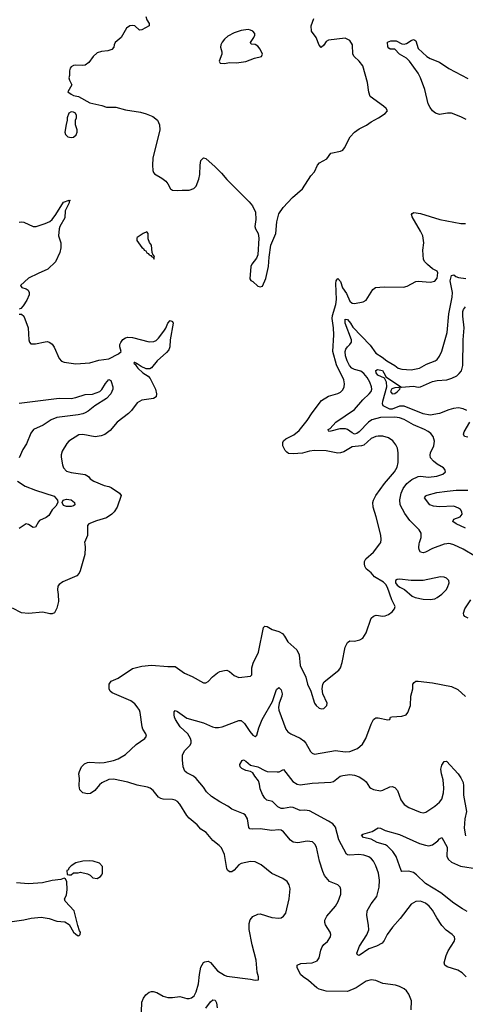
# Model space of a CAD drawing. Header units: inches. Extents: x 1173000 to 1307049, y 522583 to 678455.
# Tile 157 of 256: x 1252535 to 1256308, y 556097 to 564442. Entities that reach past the tile are written whole.
import ezdxf

# ---------------------------------------------------------------- set-up
doc = ezdxf.new("R2010")
doc.units = ezdxf.units.IN
doc.header["$MEASUREMENT"] = 0
doc.layers.add('B2555', color=7, linetype='Continuous')
doc.layers.add('B2556', color=7, linetype='Continuous')

msp = doc.modelspace()

# ---------------------------------------------------------------- linework, layer by layer
at = {"layer": 'B2555', "color": 5}
for points, elevation in [([(1253086.3, 560000), (1253090.5, 559970), (1253085.5, 559910), (1253047.7, 559770), (1253039.1, 559750), (1253018.8, 559730), (1252901.4, 559678.6), (1252870, 559655.1), (1252859, 559641), (1252853.7, 559610), (1252861.5, 559570), (1252862.4, 559510), (1252850, 559454), (1252830, 559416), (1252810, 559407.3), (1252790, 559407.8), (1252730, 559421.7), (1252610, 559409.7), (1252550, 559416.4), (1252473.7, 559453.7)], 880), ([(1253566.5, 556033.5), (1253570, 556115.5), (1253582.8, 556150), (1253602.8, 556177.2), (1253630, 556199.7), (1253650, 556206.4), (1253665.5, 556205.5), (1253695.9, 556195.9), (1253750, 556165.5), (1253790, 556156.1), (1253830, 556155.3), (1253890, 556164.2), (1253950, 556146.7), (1253970, 556146.4), (1253990, 556152.7), (1254011.6, 556170), (1254030, 556204), (1254049.8, 556270), (1254056.8, 556350), (1254068.2, 556411.8), (1254089.8, 556450.2), (1254102.3, 556457.7), (1254130, 556463.8), (1254150, 556452.7), (1254210, 556382), (1254270, 556343.1), (1254290, 556336.5), (1254490.4, 556310.4), (1254530, 556300.7), (1254556, 556304), (1254558, 556330), (1254547, 556370), (1254536.3, 556470), (1254502.4, 556602.4), (1254478.9, 556730), (1254477.6, 556782.4), (1254486, 556814), (1254510, 556842.8), (1254550, 556861), (1254570, 556862.8), (1254670, 556832.7), (1254730, 556826), (1254750, 556830.6), (1254770, 556844.9), (1254789.5, 556870.5), (1254817, 556990), (1254824.1, 557075.9), (1254818, 557110), (1254798.6, 557138.6), (1254763.3, 557163.3), (1254670, 557205.1), (1254579.1, 557279.1), (1254530, 557304.5), (1254490, 557307), (1254410, 557292), (1254390, 557279.3), (1254350, 557233.2), (1254330, 557221.2), (1254310, 557219), (1254295.1, 557235.1), (1254290, 557248), (1254267.7, 557367.7), (1254243.1, 557423.1), (1254223.6, 557443.6), (1254170, 557484.7), (1254112.8, 557552.8), (1254070, 557582.4), (1254037.4, 557617.4), (1253970, 557674.7), (1253950, 557698.7), (1253890, 557793.6), (1253870, 557814.7), (1253850, 557828), (1253830, 557834), (1253750, 557835.1), (1253730, 557840.7), (1253710, 557852.3), (1253666, 557910), (1253638.4, 557930), (1253618.1, 557938.1), (1253530, 557953.2), (1253450, 557978.6), (1253330, 558005.1), (1253290, 558002), (1253230, 557972.9), (1253210, 557957.7), (1253171.3, 557910), (1253134.8, 557885.2), (1253110, 557881.1), (1253070, 557888.5), (1253044.9, 557915.1), (1253038.9, 557950), (1253041.6, 558010), (1253036.9, 558050), (1253040.5, 558070), (1253058.9, 558110), (1253084.8, 558135.2), (1253110, 558147.3), (1253130, 558150.1), (1253210, 558143.2), (1253250, 558146.3), (1253330, 558162.9), (1253370, 558179.1), (1253430, 558215.8), (1253520.4, 558299.6), (1253595.4, 558350), (1253608.2, 558370), (1253603.5, 558390), (1253578.3, 558430), (1253571.3, 558450), (1253554.3, 558570), (1253548, 558590), (1253530, 558619.6), (1253510, 558643.6), (1253475.1, 558670), (1253317, 558737), (1253299.5, 558750), (1253291.8, 558770), (1253292, 558810), (1253310, 558836.4), (1253370, 558862.4), (1253490, 558942.8), (1253570, 558962.8), (1253649.8, 558970.3), (1253790, 558959.5), (1253850, 558959.3), (1253930, 558904.2), (1253995.3, 558875.3), (1254090, 558823), (1254110, 558820.5), (1254130, 558833), (1254167.9, 558872.1), (1254210, 558906.7), (1254230, 558918.4), (1254267.7, 558927.7), (1254290, 558928), (1254310, 558919.1), (1254350, 558884.9), (1254390, 558865.7), (1254490, 558877.3), (1254499.5, 558890), (1254501.1, 558950), (1254510.9, 558989.1), (1254558, 559082), (1254599, 559290), (1254610, 559301), (1254630, 559298.8), (1254672.7, 559272.7), (1254730, 559256.4), (1254759, 559239), (1254778.2, 559218.2), (1254805.3, 559170), (1254881.1, 559101.1), (1254899.9, 559059.9), (1254910.4, 558970), (1254959.1, 558870), (1254970.6, 558810), (1254999.1, 558750), (1255030.7, 558650), (1255044, 558630), (1255070, 558607.3), (1255090, 558600.7), (1255110, 558604.9), (1255136, 558630), (1255138, 558650), (1255102.7, 558730), (1255096, 558770), (1255102.7, 558810), (1255112.7, 558830), (1255238, 558930), (1255252, 558950), (1255266.3, 558993.7), (1255290, 559124.7), (1255310, 559164.9), (1255330, 559177.1), (1255370, 559176.3), (1255414.8, 559185.2), (1255440.1, 559199.9), (1255470, 559246), (1255511.2, 559368.8), (1255530, 559386.4), (1255554.2, 559394.2), (1255610, 559388.2), (1255630, 559390.8), (1255658, 559402), (1255690, 559424.7), (1255708.7, 559450), (1255714, 559470), (1255686.3, 559526.3), (1255649.3, 559630), (1255634.5, 559654.5), (1255614.9, 559674.9), (1255540, 559720), (1255510, 559755.1), (1255470, 559787.8), (1255458.3, 559810), (1255454.7, 559830), (1255455.1, 559850), (1255465.8, 559874.2), (1255531, 559930), (1255584.7, 560000)], 880), ([(1256150.9, 560000), (1256130, 559996.2), (1256030, 559959), (1255969.8, 559929.8), (1255950, 559924.2), (1255927.3, 559930), (1255916.9, 559950), (1255913.5, 559970), (1255918.6, 560000)], 860), ([(1256393.5, 559893.5), (1256290, 559953.7), (1256210, 559992.2), (1256182.4, 560000)], 860), ([(1256331, 559371), (1256303.7, 559383.7), (1256294.9, 559394.9), (1256291.7, 559411.7), (1256304.2, 559450), (1256354.8, 559525.2)], 860), ([(1255849, 556050), (1255852.9, 556127.1), (1255830, 556184), (1255810, 556212.7), (1255790, 556229.3), (1255750, 556249.5), (1255718.3, 556258.3), (1255610, 556274.3), (1255550, 556298.7), (1255510, 556305.6), (1255470, 556293.6), (1255383.6, 556236.4), (1255310, 556205.1), (1255129.8, 556209.8), (1255070, 556225.6), (1255050, 556236.9), (1254979.9, 556299.9), (1254934.5, 556330), (1254913.6, 556350), (1254883.7, 556410), (1254885.2, 556430), (1254916.6, 556443.4), (1255011, 556449), (1255053.6, 556466.4), (1255069.7, 556490.3), (1255084, 556556), (1255095.8, 556584.2), (1255110, 556604), (1255141.2, 556630), (1255166, 556670), (1255169.3, 556690), (1255162.7, 556710), (1255125.1, 556770), (1255118.7, 556790), (1255118.9, 556810), (1255135.9, 556844.1), (1255210, 556928.2), (1255232.5, 556967.5), (1255254, 557030), (1255255.1, 557070), (1255249.6, 557089.6), (1255230, 557109.3), (1255157, 557137), (1255115.8, 557190), (1255101.4, 557221.4), (1255074.3, 557310), (1255048.4, 557428.4), (1255034.3, 557454.3), (1255013.3, 557473.3), (1254970, 557480.5), (1254890, 557466), (1254850, 557471.1), (1254827.6, 557487.6), (1254770, 557559.6), (1254750, 557572.8), (1254730, 557575.4), (1254670, 557569.7), (1254570, 557584.8), (1254510, 557580.4), (1254484.5, 557584.5), (1254475.6, 557595.6), (1254462.4, 557670), (1254443, 557703), (1254430, 557711.8), (1254330, 557749.7), (1254296.2, 557776.2), (1254230, 557812.9), (1254159.4, 557859.4), (1254117.1, 557897.1), (1254090, 557937.6), (1254030, 558011.3), (1254007, 558030), (1253950, 558058.7), (1253933.6, 558073.6), (1253920.4, 558110), (1253912.6, 558170), (1253912.8, 558210), (1253930, 558246.3), (1253976.2, 558290), (1253987.6, 558310), (1253986.3, 558330), (1253980.5, 558350), (1253958.2, 558390), (1253893.3, 558450), (1253854.6, 558510), (1253844.8, 558530), (1253842, 558550), (1253843.8, 558576.2), (1253850, 558587.7), (1253870, 558578.3), (1253950, 558522), (1254090, 558483.1), (1254168.5, 558448.5), (1254190, 558443.2), (1254217.8, 558442.2), (1254250, 558448.9), (1254390, 558503.7), (1254410, 558502.4), (1254438.2, 558478.2), (1254483.8, 558410), (1254510, 558379.1), (1254530, 558367.3), (1254542, 558378), (1254559.3, 558440.7), (1254587.8, 558510), (1254675.4, 558664.6), (1254710, 558766), (1254730, 558781.3), (1254750, 558761.6), (1254756.3, 558730), (1254753.2, 558710), (1254731.4, 558650), (1254725.9, 558614.1), (1254729.1, 558589.1), (1254788.2, 558430), (1254806.2, 558406.2), (1254830, 558388.4), (1254910, 558352.8), (1254941.6, 558330), (1254958.4, 558310), (1254998.5, 558238.5), (1255010, 558226), (1255030, 558217.3), (1255210, 558248.7), (1255290, 558237.6), (1255330, 558239.5), (1255395.6, 558264.4), (1255438.8, 558301.2), (1255465.6, 558350), (1255510, 558471), (1255529.6, 558510), (1255541, 558519), (1255550, 558524.9), (1255570, 558523.8), (1255652.9, 558507.1), (1255668.9, 558511.1), (1255674, 558530), (1255685.7, 558534.3), (1255770, 558538.8), (1255808.6, 558551.4), (1255820.5, 558570), (1255843.5, 558630), (1255846.2, 558710), (1255865.1, 558770), (1255864.2, 558810), (1255874.2, 558825.8), (1255890, 558834.6), (1255910, 558836.5), (1256030, 558823.1), (1256191.2, 558791.2), (1256244.6, 558764.6), (1256310, 558707.3)], 860), ([(1256314, 556330), (1256282.7, 556362.7), (1256245.2, 556385.2), (1256155.2, 556415.2), (1256134.5, 556430), (1256129.6, 556450), (1256146.9, 556510), (1256163.5, 556550), (1256214.5, 556630), (1256219.3, 556650), (1256216, 556670), (1256197.2, 556690), (1256145.9, 556725.9), (1256110, 556765.6), (1256065.7, 556830), (1256030, 556894), (1256002.4, 556930), (1255970, 556955.8), (1255930, 556971.3), (1255890, 556969.7), (1255850, 556945.6), (1255756.9, 556823.1), (1255691.5, 556750), (1255647.8, 556690), (1255622, 556638), (1255603.9, 556616.1), (1255556.3, 556590), (1255490, 556568.7), (1255410, 556511.8), (1255395.5, 556515.5), (1255389.7, 556530), (1255411.1, 556590), (1255474.8, 556685.2), (1255489.8, 556729.8), (1255488.9, 556768.9), (1255475.4, 556850), (1255478, 556890), (1255510, 556948.2), (1255558, 557010), (1255579.7, 557090), (1255581.8, 557150), (1255573.3, 557210), (1255550.7, 557270.7), (1255529.8, 557309.8), (1255513, 557330), (1255490, 557346.9), (1255450, 557362.4), (1255407.8, 557367.8), (1255330, 557361.5), (1255310, 557364.2), (1255302, 557370), (1255238.1, 557490), (1255210, 557597.6), (1255186.7, 557626.7), (1255150.7, 557650), (1254990, 557736.2), (1254950, 557743.2), (1254910, 557739.8), (1254850, 557765), (1254830, 557767), (1254770, 557755.8), (1254750, 557756.4), (1254721.6, 557770), (1254676.8, 557816.8), (1254628.7, 557828.7), (1254610, 557845.1), (1254590, 557876), (1254570, 557924), (1254564.4, 557964.4), (1254555.6, 557990), (1254525.2, 558030), (1254510, 558059), (1254489.6, 558069.6), (1254450, 558079.1), (1254416.3, 558096.3), (1254400.7, 558110), (1254398.3, 558130), (1254417.2, 558162.8), (1254430, 558168.7), (1254450, 558158.5), (1254490, 558123.7), (1254550, 558110.2), (1254610, 558077.6), (1254630, 558071.3), (1254713.6, 558066.4), (1254731.1, 558068.9), (1254770, 558086), (1254846.6, 557986.6), (1254883.8, 557963.8), (1254910, 557958.6), (1255010, 557972.8), (1255170, 557979), (1255193.4, 557986.6), (1255249.7, 558030), (1255270, 558037.8), (1255330, 558045.5), (1255370, 558040.2), (1255410, 558025.8), (1255450, 558000.8), (1255470, 557981.7), (1255497.7, 557937.7), (1255508, 557928), (1255530, 557918.9), (1255590, 557907.7), (1255610, 557911.1), (1255670, 557939.8), (1255690, 557942), (1255710, 557935.8), (1255732.6, 557910), (1255762.6, 557830), (1255790, 557790.5), (1255830, 557764.4), (1255925.8, 557725.8), (1255950, 557721.3), (1255973.6, 557726.4), (1256050, 557776.5), (1256089.9, 557810.1), (1256110, 557835.8), (1256124.2, 557890), (1256127.4, 557930), (1256121.1, 558001.1), (1256106.9, 558050), (1256101.6, 558090), (1256110, 558124.7), (1256130, 558154), (1256150, 558158), (1256248, 558050), (1256270, 558017.3), (1256290, 557976), (1256293.8, 557950), (1256292.3, 557870), (1256318, 557730), (1256304, 557670), (1256298.9, 557590), (1256310, 557526)], 840), ([(1256323.9, 556883.9), (1256285.5, 556905.5), (1256210, 556954.8), (1256100.9, 557040.9), (1255970, 557119.8), (1255894.8, 557194.8), (1255870, 557213.5), (1255830, 557225.7), (1255770, 557222), (1255763.6, 557230), (1255723.1, 557350), (1255693.3, 557393.3), (1255650, 557438.4), (1255632.7, 557450), (1255561.6, 557470), (1255510, 557496.2), (1255447.3, 557510), (1255429, 557530), (1255441.7, 557538.3), (1255519.5, 557560.5), (1255570, 557594), (1255590, 557590.7), (1255630.4, 557570.4), (1255750, 557535.6), (1255920.9, 557460.9), (1255970, 557445.3), (1255998.3, 557441.7), (1256031.1, 557448.9), (1256076.3, 557483.7), (1256090, 557501), (1256110, 557511.3), (1256153.2, 557430), (1256152.2, 557350), (1256165, 557325), (1256190, 557302.6), (1256268, 557268), (1256410, 557244.1)], 820), ([(1252470, 556798), (1252570, 556812.4), (1252632.3, 556827.7), (1252716.2, 556836.2), (1252783.8, 556823.8), (1252850, 556803), (1252917.3, 556797.3), (1252954.4, 556774.4), (1252991.3, 556710), (1253010, 556691.3), (1253030, 556678), (1253039, 556681), (1253048, 556690), (1253048.7, 556710), (1253040.9, 556720.9), (1253026, 556766), (1252997.2, 556890), (1252921.2, 556970), (1252914, 556990), (1252930, 557022), (1252937, 557070), (1252934, 557134), (1252922, 557162), (1252910, 557166), (1252883.6, 557156.4), (1252810, 557147), (1252727.2, 557127.2), (1252610, 557118.7), (1252507.4, 557127.4)], 920), ([(1254110, 556064.6), (1254150, 556117.7), (1254170, 556134), (1254190, 556133.6), (1254201, 556110), (1254206.1, 556066.1)], 860)]:
    msp.add_lwpolyline(points, dxfattribs=dict(at, elevation=elevation))
for points, elevation in [([(1256099.1, 559719.1), (1255950, 559689.6), (1255850, 559689.6), (1255750, 559700.9), (1255730, 559699), (1255718, 559690), (1255716, 559670), (1255731, 559650), (1255752.8, 559632.8), (1255792.1, 559612.1), (1255857.2, 559557.2), (1255884.9, 559544.9), (1255950, 559532.2), (1256010, 559528.4), (1256050, 559534.9), (1256070, 559543.8), (1256110, 559572.7), (1256145.6, 559610), (1256158, 559630), (1256171.3, 559670), (1256169.3, 559690), (1256150, 559709.3), (1256130, 559717.6)], 880), ([(1253130, 557314), (1253068.3, 557311.7), (1253010, 557296), (1252971.3, 557270), (1252952, 557250), (1252944.7, 557235.3), (1252934, 557230), (1252938, 557198), (1252950, 557194), (1252970, 557194), (1252990, 557212), (1253030, 557212), (1253050, 557218), (1253110, 557202), (1253130.9, 557190.9), (1253154, 557170), (1253190, 557164.7), (1253220.4, 557179.6), (1253230, 557194), (1253235.3, 557210), (1253235.3, 557264.7), (1253210, 557292.7), (1253158, 557310)], 920)]:
    msp.add_lwpolyline(points, close=True, dxfattribs=dict(at, elevation=elevation))
at = {"layer": 'B2556', "color": 5}
for points, elevation in [([(1253603.2, 564470), (1253610, 564442), (1253632.4, 564410), (1253630, 564389.3), (1253570, 564357.6), (1253550, 564353.6), (1253510.6, 564390.6), (1253490, 564394), (1253467.3, 564390), (1253438, 564370), (1253392.7, 564290), (1253344, 564250), (1253334, 564230), (1253330.5, 564209.5), (1253316, 564190), (1253282.3, 564177.7), (1253226.9, 564173.1), (1253190, 564161.2), (1253156, 564130), (1253121.4, 564078.6), (1253090, 564057.2), (1253070, 564053.2), (1253010, 564057.2), (1252990, 564053.2), (1252970, 564042), (1252962.8, 564030), (1252956, 564010), (1252956, 563970), (1252951.3, 563950), (1252956, 563930), (1252976, 563890), (1252942, 563830), (1252971.3, 563810), (1252990, 563800.7), (1253032, 563790), (1253130, 563738.8), (1253230, 563714.9), (1253270, 563700.3), (1253350, 563700.2), (1253430, 563678.2), (1253557.8, 563657.8), (1253605.3, 563645.3), (1253661.3, 563621.3), (1253700.3, 563590), (1253719.6, 563550), (1253722, 563510), (1253663.2, 563270), (1253658.5, 563210), (1253663.1, 563163.1), (1253667.1, 563147.1), (1253675.9, 563135.9), (1253738.8, 563098.8), (1253772.7, 563072.7), (1253790.5, 563050.5), (1253811, 563010), (1253830, 562997.3), (1253870, 562994), (1253910, 562998.8), (1253970, 562996), (1254010, 563011), (1254029.4, 563030.6), (1254052.7, 563090), (1254060.9, 563130), (1254062.7, 563210), (1254069.2, 563250), (1254090, 563271.3), (1254110, 563264.7), (1254190, 563194), (1254242.8, 563142.8), (1254290, 563086.8), (1254478.7, 562898.7), (1254505.1, 562865.1), (1254530.3, 562810.3), (1254533.1, 562750), (1254525.7, 562690), (1254531.6, 562670), (1254553.8, 562630), (1254560.6, 562590), (1254550.2, 562450), (1254539.1, 562420.9), (1254499.1, 562370), (1254490.6, 562350), (1254484.7, 562244.7), (1254491.6, 562231.6), (1254510, 562222), (1254550, 562184.7), (1254570, 562178), (1254590, 562184.7), (1254618, 562250), (1254642, 562350), (1254646.2, 562430), (1254662.6, 562530), (1254703.5, 562630), (1254711.8, 562730), (1254730, 562798), (1254765.2, 562850), (1254845.4, 562934.6), (1254929.2, 563010), (1255000.1, 563119.9), (1255030, 563152), (1255057.2, 563210), (1255074, 563230), (1255136.1, 563263.9), (1255170, 563310.6), (1255250, 563327.6), (1255270, 563337), (1255284.1, 563355.9), (1255332.2, 563450), (1255370, 563488.6), (1255410, 563517.3), (1255472.8, 563547.2), (1255510, 563576.9), (1255574, 563610), (1255630, 563647.3), (1255649.2, 563670), (1255638, 563690), (1255614, 563710), (1255502.9, 563790), (1255490, 563828), (1255481, 563910), (1255440.4, 564050), (1255410, 564089.6), (1255366, 564130), (1255355.1, 564150), (1255351.7, 564230), (1255330, 564266.3), (1255290, 564286.9), (1255150, 564268.7), (1255130, 564258), (1255110, 564226), (1255087.3, 564207.3), (1255070, 564226), (1255046, 564290), (1255005.9, 564345.9), (1255004.1, 564390), (1255026.7, 564453.3)], 920), ([(1256315.3, 563595.3), (1256270, 563620.3), (1256190, 563649.8), (1256158, 563650), (1256090, 563638.7), (1256056.9, 563650), (1256030.8, 563670), (1256010, 563698.7), (1255995, 563730), (1255966.2, 563850), (1255929.9, 563950), (1255908.3, 563988.3), (1255836.2, 564090), (1255810, 564117.4), (1255750, 564151.1), (1255710, 564191.7), (1255672.7, 564192.7), (1255660.4, 564200.4), (1255651.3, 564211.3), (1255648.9, 564251.1), (1255677, 564263), (1255723.1, 564263.1), (1255770, 564239), (1255790, 564233.8), (1255810, 564240.1), (1255850, 564266.9), (1255870, 564273.4), (1255882, 564270), (1255890, 564263.8), (1255910, 564199.5), (1255981.1, 564130), (1256010, 564113.4), (1256090, 564083.6), (1256168.9, 564028.9), (1256330, 563942.9)], 880), ([(1252530, 562726), (1252550, 562730.3), (1252570, 562726), (1252650, 562688.7), (1252675.3, 562690), (1252750, 562713.6), (1252790, 562732.1), (1252810, 562748.4), (1252841, 562790), (1252905.6, 562894.4), (1252952.5, 562912.5), (1252962, 562910), (1252952.7, 562907.3), (1252954.3, 562890), (1252918.9, 562821.1), (1252916.7, 562763.3), (1252874.2, 562690), (1252869.1, 562670), (1252864.4, 562610), (1252882, 562550), (1252884, 562510), (1252874, 562470), (1252837.3, 562390), (1252772.7, 562327.3), (1252690, 562292.1), (1252610, 562250.7), (1252540.4, 562190), (1252553, 562173), (1252590, 562161.1), (1252607.4, 562150), (1252616, 562130), (1252614.2, 562110), (1252594.9, 562065.1), (1252563, 562017), (1252544.2, 561995.8), (1252530.8, 561990)], 880), ([(1255584.7, 560000), (1255592.4, 560010), (1255597, 560037), (1255594, 560074), (1255553.7, 560230), (1255526.6, 560310), (1255524.8, 560350), (1255530, 560370.5), (1255551.3, 560408.7), (1255624.7, 560510), (1255708.3, 560610), (1255729.7, 560650), (1255739.7, 560690), (1255740.5, 560770), (1255734.3, 560810), (1255720, 560840), (1255693.1, 560873.1), (1255658.6, 560898.6), (1255610, 560913.3), (1255570, 560913.5), (1255550, 560909.7), (1255510, 560892.1), (1255450, 560837.4), (1255430, 560830.6), (1255350, 560821.1), (1255279, 560781), (1255250, 560771.1), (1255229.7, 560769.7), (1255130, 560787.1), (1255030, 560789.8), (1254990, 560785.1), (1254930, 560768.4), (1254850, 560762.8), (1254810, 560766.2), (1254795.9, 560775.9), (1254783, 560790), (1254763, 560830), (1254762.6, 560857.4), (1254770, 560873.4), (1254789.3, 560890), (1254855.2, 560924.8), (1254900.6, 560959.4), (1254970, 561044.9), (1255010, 561110.4), (1255090, 561214.9), (1255150, 561252.4), (1255230, 561274), (1255250, 561284.4), (1255270, 561304.9), (1255282, 561330), (1255284.9, 561355.1), (1255279.1, 561390), (1255216.9, 561516.9), (1255186, 561630), (1255193.6, 561770), (1255190.9, 561830.9), (1255179.8, 561910), (1255184, 561936), (1255212.8, 562027.2), (1255217, 562070), (1255212.4, 562207.6), (1255215.6, 562230), (1255221.3, 562238.7), (1255230, 562247.4), (1255250, 562224.6), (1255267.9, 562170), (1255301.2, 562121.2), (1255330, 562055.3), (1255350, 562040.3), (1255370, 562037), (1255442, 562050), (1255470, 562066), (1255524.7, 562155.3), (1255547.7, 562172.3), (1255621.5, 562178.5), (1255785.3, 562174.7), (1255816.3, 562183.7), (1255890, 562222.4), (1255910, 562226), (1256010, 562218.4), (1256050, 562225.5), (1256070, 562251.3), (1256075.8, 562295.8), (1256069, 562310), (1256031.5, 562331.5), (1255987.9, 562367.9), (1255966, 562390), (1255955.1, 562410), (1255949.6, 562490), (1255956.2, 562550), (1255947.3, 562610), (1255929.6, 562650), (1255859.5, 562770), (1255852.7, 562790), (1255859.3, 562800.7), (1255872.3, 562807.7), (1255930, 562798.5), (1256091.4, 562748.6), (1256270, 562716.3), (1256310, 562716.3)], 880), ([(1255918.6, 560000), (1255920.4, 560010), (1255934.9, 560054.9), (1255934.5, 560090), (1255918, 560118), (1255839, 560199), (1255797.1, 560257.1), (1255756.8, 560330), (1255753.3, 560373.3), (1255763.6, 560430), (1255781.5, 560470), (1255812.2, 560510), (1255854.7, 560545.3), (1255910, 560570.1), (1255930, 560572.2), (1255996, 560564), (1256066.5, 560573.5), (1256119, 560590), (1256139, 560610), (1256135.3, 560630), (1256124.7, 560644.7), (1256070, 560675.6), (1256039.3, 560699.3), (1256014.3, 560730), (1256011.1, 560750), (1256014.7, 560770), (1256040.4, 560830), (1256046, 560870), (1256035.1, 560910), (1256015, 560935), (1255993.2, 560953.2), (1255962.4, 560970), (1255870, 561009), (1255790, 561055), (1255750, 561069), (1255712.6, 561072.6), (1255590.4, 561070.4), (1255516.9, 561050), (1255488.8, 561031.2), (1255410, 560949), (1255390, 560934.4), (1255370, 560930.8), (1255350, 560939.3), (1255310, 560968.2), (1255293.8, 560973.8), (1255245.4, 560974.6), (1255170, 560955.4), (1255153.2, 560953.2), (1255150, 560958), (1255148.2, 560970), (1255162.4, 560977.6), (1255212.8, 561030), (1255370, 561139.7), (1255440.4, 561219.6), (1255495, 561270), (1255510.5, 561290), (1255516, 561310), (1255514.4, 561330), (1255499.7, 561370), (1255477.1, 561410), (1255450, 561444.7), (1255423.2, 561463.2), (1255370, 561477), (1255347.5, 561487.5), (1255326.9, 561510), (1255306.5, 561550), (1255293.6, 561593.6), (1255289.9, 561630), (1255295.8, 561650), (1255309.4, 561670), (1255331.1, 561690), (1255344.4, 561710), (1255344.5, 561730), (1255290, 561869.8), (1255290, 561904), (1255310, 561901.9), (1255336.9, 561870), (1255356.8, 561836.8), (1255502.4, 561682.4), (1255550, 561617.1), (1255603.1, 561583.1), (1255642.8, 561550), (1255712.1, 561512.1), (1255740.4, 561490), (1255770, 561479.1), (1255850, 561473.4), (1255919.3, 561490), (1255978.2, 561521.8), (1256053.3, 561550), (1256070, 561563.1), (1256089.7, 561590), (1256110, 561633.4), (1256153.6, 561790), (1256169.2, 561950), (1256198.1, 562090), (1256198.5, 562130), (1256180.2, 562230), (1256190, 562274.3), (1256210, 562280.3), (1256226.5, 562266.5), (1256250, 562256.8), (1256312.2, 562247.8)], 860), ([(1256322.4, 561130), (1256290, 561145), (1256250, 561151.2), (1256207, 561147), (1256170, 561136.8), (1256090, 561103.4), (1256010, 561089.9), (1255950, 561101.3), (1255790, 561166.9), (1255750, 561167.2), (1255690, 561142.3), (1255670, 561142.3), (1255612, 561170), (1255606.8, 561186.8), (1255608.7, 561208.7), (1255642.7, 561330), (1255639.7, 561370), (1255623.9, 561403.9), (1255567.8, 561430), (1255554.3, 561450), (1255549.7, 561470), (1255563.5, 561476.5), (1255607.3, 561470), (1255630.4, 561429.6), (1255634.1, 561414.1), (1255766.4, 561326.4), (1255870, 561335.4), (1255910, 561328), (1255930, 561329.4), (1256030, 561375.1), (1256070, 561383.3), (1256150.5, 561389.5), (1256195.3, 561404.7), (1256235, 561425), (1256257.3, 561442.7), (1256274.9, 561465.1), (1256288.2, 561510), (1256289.9, 561730), (1256299.6, 561830), (1256286.1, 561930), (1256287.1, 561970), (1256292.9, 561987.1), (1256310, 562007.4)], 840), ([(1252530, 561946.8), (1252550, 561946), (1252570.7, 561930.7), (1252606, 561830), (1252610.8, 561730), (1252618.8, 561710), (1252630, 561696), (1252670, 561694), (1252750, 561713), (1252770, 561713.4), (1252790, 561707.3), (1252810, 561690.8), (1252825.7, 561665.7), (1252870.4, 561570.4), (1252888.5, 561548.5), (1252910, 561539.1), (1253010, 561525.3), (1253130, 561534.7), (1253203.9, 561556.1), (1253290, 561568.6), (1253372.1, 561610), (1253393.3, 561630), (1253383.8, 561670), (1253384.1, 561690), (1253390, 561705.5), (1253407.8, 561732.2), (1253430, 561745.8), (1253450, 561750.2), (1253490, 561749.3), (1253630, 561711.2), (1253670, 561713.4), (1253690, 561723.2), (1253710, 561742), (1253756.3, 561803.7), (1253772.3, 561827.7), (1253790, 561868.9), (1253810, 561891.5), (1253830, 561883.8), (1253834, 561870), (1253808.6, 561730), (1253806.9, 561670), (1253796.6, 561643.4), (1253778.5, 561621.5), (1253698.5, 561550), (1253650, 561491.3), (1253637.1, 561482.9), (1253604.5, 561484.5), (1253563.1, 561503.1), (1253530, 561526.6), (1253524.7, 561524.7), (1253525.2, 561530), (1253510, 561537.6), (1253503.4, 561536.6), (1253501.6, 561530), (1253518, 561518), (1253518.4, 561510), (1253535.8, 561490), (1253578, 561450), (1253621.3, 561421.3), (1253640.9, 561400.9), (1253684.1, 561310), (1253692.6, 561270), (1253690, 561247), (1253667.3, 561232.7), (1253570, 561216.9), (1253530, 561195.1), (1253481.3, 561130), (1253456.2, 561103.8), (1253359.1, 561030), (1253300.4, 560959.6), (1253254.4, 560925.6), (1253225.5, 560914.5), (1253172.7, 560907.2), (1253070, 560927.1), (1253036, 560924), (1252950.8, 560870), (1252934, 560850), (1252895.6, 560784.4), (1252887, 560753), (1252886.6, 560733.4), (1252896.6, 560670), (1252905.4, 560645.4), (1252930, 560617.1), (1252970, 560603.5), (1253090, 560587.3), (1253118, 560570), (1253132, 560550), (1253162, 560530), (1253250, 560493.4), (1253290, 560486.4), (1253310, 560476.4), (1253380.7, 560430), (1253394, 560410), (1253360.2, 560310), (1253334.3, 560270), (1253315.2, 560250), (1253270, 560221.4), (1253184.2, 560195.8), (1253120.7, 560170), (1253110, 560154), (1253108.4, 560071.6), (1253084.9, 560010), (1253086.3, 560000)], 880), ([(1252530, 561192.1), (1252870, 561233.1), (1252970, 561231.6), (1253010, 561238.9), (1253090, 561266.7), (1253150, 561268), (1253212.6, 561290), (1253230, 561308.8), (1253260.8, 561359.2), (1253290, 561391.6), (1253305.1, 561385.1), (1253310, 561376), (1253322.6, 561330), (1253323.1, 561310), (1253305.3, 561270), (1253270, 561230.6), (1253170.2, 561170), (1253114.5, 561125.5), (1253087.9, 561110), (1253070, 561101.6), (1253030, 561093.2), (1252849.7, 561070.3), (1252800.6, 561050), (1252733.8, 561006.2), (1252651.5, 560970), (1252630, 560936.9), (1252592.4, 560847.6), (1252561.9, 560798.1), (1252530, 560729.6)], 860), ([(1256330, 560902.8), (1256300.7, 560910), (1256294, 560930), (1256299.8, 560950), (1256345.4, 561030)], 840), ([(1252514.9, 560530), (1252580.4, 560490), (1252670, 560454.3), (1252825.3, 560405.3), (1252855.6, 560370), (1252857.4, 560350), (1252840.3, 560319.7), (1252810, 560289.5), (1252780.3, 560239.7), (1252758, 560222), (1252703.4, 560196.6), (1252693.6, 560186.4), (1252670, 560141.2), (1252650, 560138), (1252610, 560164.5), (1252590, 560169.5), (1252530.3, 560129.7)], 860), ([(1256310, 560131.7), (1256229.7, 560170), (1256201.6, 560190), (1256211.3, 560210), (1256263.5, 560230), (1256281.8, 560250), (1256279.3, 560270), (1256266, 560290), (1256250, 560303.5), (1256210, 560318.6), (1256090, 560313.6), (1256039.3, 560319.3), (1256007.3, 560330), (1255963.7, 560390), (1255973.6, 560406.4), (1255986.2, 560413.8), (1256066.4, 560433.6), (1256153.5, 560446.5), (1256230, 560454.4), (1256330, 560454.6)], 840), ([(1256182.4, 560000), (1256170, 560003.5), (1256150.9, 560000)], 860)]:
    msp.add_lwpolyline(points, dxfattribs=dict(at, elevation=elevation))
for points, elevation in [([(1254470, 564358.4), (1254410, 564351.8), (1254350, 564332), (1254298, 564302), (1254270, 564277.2), (1254248.6, 564251.4), (1254239.1, 564230), (1254234.8, 564210), (1254246, 564170), (1254246, 564150), (1254224.7, 564090), (1254232.7, 564072.7), (1254270, 564071.3), (1254310, 564078.8), (1254370, 564077.3), (1254450, 564087.7), (1254522.9, 564117.1), (1254582, 564130), (1254589.5, 564150), (1254570, 564193.3), (1254550, 564218.7), (1254530, 564231.8), (1254495.3, 564235.3), (1254489.3, 564250), (1254518.4, 564290), (1254527, 564310), (1254524.8, 564324.8), (1254510, 564343.7), (1254490, 564354.5)], 940), ([(1252970, 563662), (1252952, 563650), (1252938, 563610), (1252938, 563590), (1252927.3, 563552.7), (1252918, 563490), (1252924, 563470), (1252942.8, 563450), (1252970, 563443.1), (1252990, 563446.4), (1253012.5, 563467.5), (1253020.7, 563490), (1253020.9, 563510), (1253008.4, 563551.6), (1253008, 563590), (1253015.3, 563610), (1253015.3, 563630), (1253008, 563650), (1252990, 563659)], 920), ([(1253610, 562644.5), (1253579.1, 562630), (1253530, 562595.8), (1253526, 562590), (1253527.6, 562570), (1253570, 562512.7), (1253583.4, 562503.4), (1253590, 562489.2), (1253602, 562482), (1253610, 562467.1), (1253621.5, 562461.5), (1253630, 562448.6), (1253644.8, 562444.8), (1253650, 562434), (1253666.5, 562426.5), (1253670, 562411.3), (1253675.6, 562430), (1253670, 562444), (1253665.2, 562445.2), (1253657, 562470), (1253651.3, 562530), (1253634.8, 562554.7), (1253623.6, 562583.6), (1253621.6, 562630)], 920), ([(1255744.7, 561324.7), (1255710, 561321.1), (1255686.5, 561313.5), (1255674.3, 561290), (1255690, 561270.3), (1255710, 561274.9), (1255730, 561287.3), (1255754, 561310), (1255755.5, 561315.5)], 840), ([(1252930, 560315.8), (1252906, 560326), (1252895.1, 560350), (1252904.2, 560370), (1252910, 560373.6), (1252930, 560378.4), (1252970, 560372.6), (1252998.3, 560350), (1253000.3, 560330), (1252990, 560322.2), (1252970, 560316.1)], 860)]:
    msp.add_lwpolyline(points, close=True, dxfattribs=dict(at, elevation=elevation))

doc.saveas('drawing.dxf')
